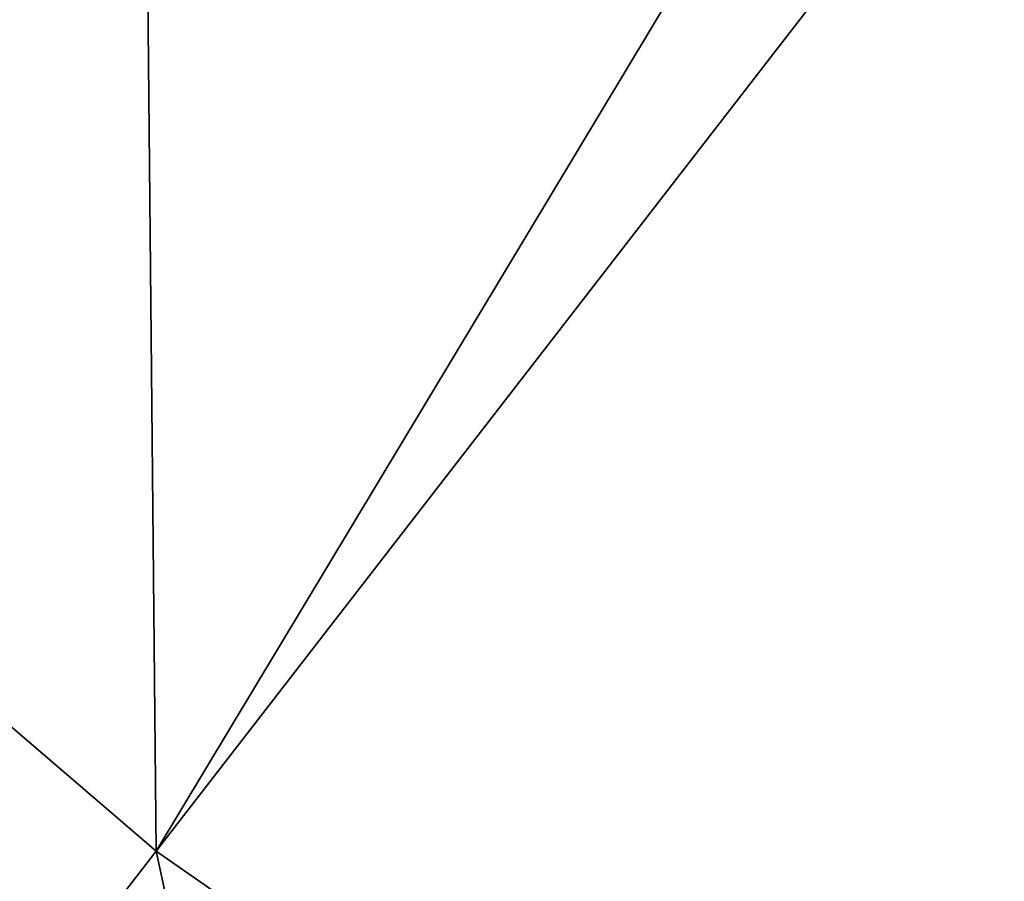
# Model space of a CAD drawing. Header units: millimetres. Extents: x -18 to 146, y -18 to 146.
# Tile 202 of 256: x 37.963 to 38.579, y 30.366 to 30.905. Entities that reach past the tile are written whole.
import ezdxf

# ---------------------------------------------------------------- set-up
doc = ezdxf.new("R2010")
doc.units = ezdxf.units.MM
doc.header["$LTSCALE"] = 25.4
doc.layers.get('0').update_dxf_attribs({"true_color": 0xff5454})

# ---------------------------------------------------------------- blocks, each defined once
blk = doc.blocks.new('CL-KEA-LED-30W-8770-8771.STL')
at = {"color": 250, "true_color": 0x313131}
mesh = blk.add_polyface(dxfattribs=at)
corners = [(38.04843, 30.385, 40.6424), (34.75174, 33.21511, 40.6424), (37.98785, 36.6195, 46.07761)]
mesh.append_faces([[corners[k] for k in face] for face in [(0, 1, 2)]], dxfattribs={"color": 250})
mesh = blk.add_polyface(dxfattribs=at)
corners = [(40.48872, 34.44093, 46.07761), (38.04843, 30.385, 40.6424), (37.98785, 36.6195, 46.07761)]
mesh.append_faces([[corners[k] for k in face] for face in [(0, 1, 2)]], dxfattribs={"color": 250})
mesh = blk.add_polyface(dxfattribs=at)
corners = [(40.92352, 34.0993, 46.07761), (38.04843, 30.385, 40.6424), (40.48872, 34.44093, 46.07761)]
mesh.append_faces([[corners[k] for k in face] for face in [(0, 1, 2)]], dxfattribs={"color": 250})
mesh = blk.add_polyface(dxfattribs=at)
corners = [(40.92352, 34.0993, 46.07761), (41.61453, 27.90293, 40.6424), (38.04843, 30.385, 40.6424), (44.09909, 31.88904, 46.07761)]
mesh.append_faces([[corners[k] for k in face] for face in [(0, 1, 2), (1, 0, 3)]], dxfattribs={"vtx0": -1, "color": 250})
mesh = blk.add_polyface(dxfattribs=at)
corners = [(34.75174, 33.21511, 40.6424), (35.44542, 27.02219, 34.85279), (31.82188, 30.1329, 34.85279), (38.04843, 30.385, 40.6424)]
mesh.append_faces([[corners[k] for k in face] for face in [(0, 1, 2), (1, 0, 3)]], dxfattribs={"vtx0": -1, "color": 250})
mesh = blk.add_polyface(dxfattribs=at)
corners = [(38.04843, 30.385, 40.6424), (39.36508, 24.29403, 34.85279), (35.44542, 27.02219, 34.85279), (41.61453, 27.90293, 40.6424)]
mesh.append_faces([[corners[k] for k in face] for face in [(0, 1, 2), (1, 0, 3)]], dxfattribs={"vtx0": -1, "color": 250})

msp = doc.modelspace()

# ---------------------------------------------------------------- block references
at = {"color": 0}
msp.add_blockref('CL-KEA-LED-30W-8770-8771.STL', (0, 0), dxfattribs=at)

doc.saveas('drawing.dxf')
